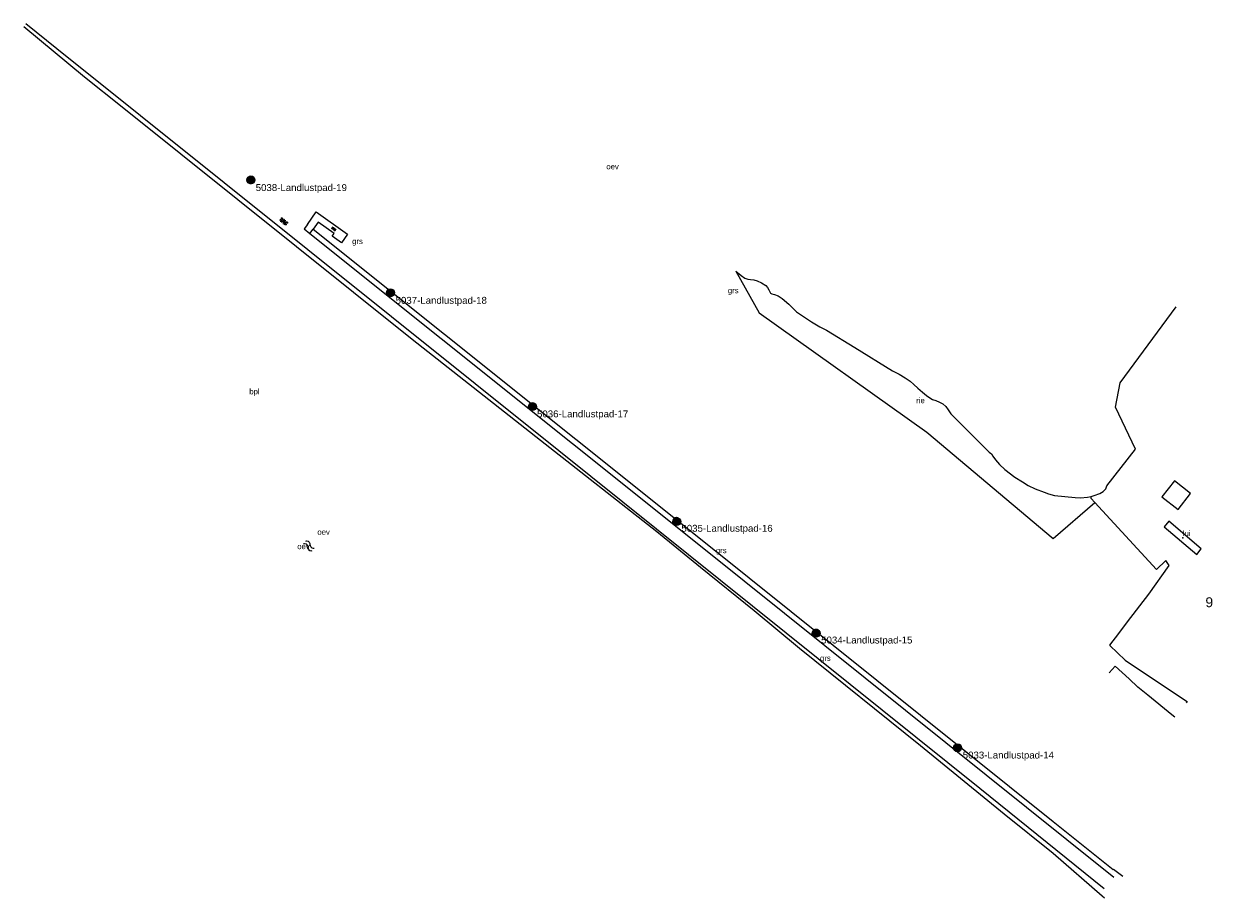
# Model space of a CAD drawing. Header units: metres. Extents: x 1500 to 3874, y -180 to 515.
# Tile 6 of 7: x 3207 to 3422, y -7 to 151. Entities that reach past the tile are written whole.
import ezdxf
from ezdxf.enums import TextEntityAlignment as Align

# ---------------------------------------------------------------- set-up
doc = ezdxf.new("R2010")
doc.units = ezdxf.units.M
for name, color, linetype in [('_PM-b-gbkn-symbool', 8, 'Continuous'), ('Berm_grn', 94, 'Continuous'), ('inventarisatie', 6, 'Continuous'), ('Label_Nummeraanduidingreeks', 7, 'Continuous'), ('Label_vlakobject', 7, 'Continuous'), ('Luifel', 20, 'Continuous'), ('Pand_hoofdgebouw', 1, 'Continuous'), ('Terrein_begroeid', 94, 'Continuous'), ('Terrein_onv', 34, 'Continuous'), ('Water', 5, 'Continuous'), ('Water_ondersteunend', 134, 'Continuous'), ('Wegdeel_gvh', 7, 'Continuous'), ('Wegdeel_ovh', 7, 'Continuous')]:
    doc.layers.add(name, color=color, linetype=linetype)
doc.styles.get("Standard").update_dxf_attribs({"font": 'arial.ttf'})

# ---------------------------------------------------------------- blocks, each defined once
blk = doc.blocks.new('GV4', base_point=(187044.501, 366869.112363))
at = {"layer": '_PM-b-gbkn-symbool'}
for points in [[(187044.501, 366869.143613), (187044.59475, 366869.206113)], [(187044.501, 366869.049863), (187044.751, 366869.206113)], [(187044.501, 366869.206113), (187044.8135, 366869.018613)], [(187044.501, 366869.112363), (187044.65725, 366869.018613)], [(187044.5635, 366869.018613), (187044.876, 366869.206113)], [(187044.626, 366869.206113), (187044.876, 366869.049863)], [(187044.71975, 366869.018613), (187044.876, 366869.112363)], [(187044.78225, 366869.206113), (187044.876, 366869.143613)]]:
    blk.add_lwpolyline(points, dxfattribs=at)
blk = doc.blocks.new('OV4', base_point=(187044.501, 366869.112363))
at = {"layer": '_PM-b-gbkn-symbool'}
for points in [[(187044.501, 366869.174863), (187044.9385, 366869.174863)], [(187044.501, 366869.112363), (187044.9385, 366869.112363)], [(187044.53225, 366869.174863), (187044.53225, 366869.112363)], [(187044.59475, 366869.206113), (187044.59475, 366869.174863)], [(187044.59475, 366869.112363), (187044.59475, 366869.049863)], [(187044.65725, 366869.174863), (187044.65725, 366869.112363)], [(187044.71975, 366869.206113), (187044.71975, 366869.174863)], [(187044.71975, 366869.112363), (187044.71975, 366869.049863)], [(187044.78225, 366869.174863), (187044.78225, 366869.112363)], [(187044.84475, 366869.206113), (187044.84475, 366869.174863)], [(187044.84475, 366869.112363), (187044.84475, 366869.049863)], [(187044.90725, 366869.174863), (187044.90725, 366869.112363)], [(187044.501, 366869.049863), (187044.9385, 366869.049863)], [(187044.53225, 366869.049863), (187044.53225, 366869.018613)], [(187044.65725, 366869.049863), (187044.65725, 366869.018613)], [(187044.78225, 366869.049863), (187044.78225, 366869.018613)], [(187044.90725, 366869.049863), (187044.90725, 366869.018613)]]:
    blk.add_lwpolyline(points, dxfattribs=at)
blk = doc.blocks.new('WATERSYMBOOL', base_point=(187044.501, 366869.112363))
at = {"layer": '_PM-b-gbkn-symbool'}
for points in [[(187044.001, 366869.262363), (187044.0635, 366869.324863), (187044.1885, 366869.387363), (187044.3135, 366869.387363), (187044.4385, 366869.324863), (187044.501, 366869.262363), (187044.5635, 366869.199863), (187044.6885, 366869.137363), (187044.8135, 366869.137363), (187044.9385, 366869.199863), (187045.001, 366869.262363)], [(187044.001, 366868.962363), (187044.0635, 366869.024863), (187044.1885, 366869.087363), (187044.3135, 366869.087363), (187044.4385, 366869.024863), (187044.501, 366868.962363), (187044.5635, 366868.899863), (187044.6885, 366868.837363), (187044.8135, 366868.837363), (187044.9385, 366868.899863), (187045.001, 366868.962363)]]:
    blk.add_lwpolyline(points, dxfattribs=at)
blk = doc.blocks.new('inventarisatie')
at = {"layer": 'inventarisatie'}
h = blk.add_hatch(color=256, dxfattribs=at)
h.dxf.hatch_style = 2
h.paths.add_polyline_path([(0.7, -0.05, 1), (-0.8, -0.05, 1)])
blk.add_attdef('NAME', (0.86, -2.01), '', height=1.25, dxfattribs=at)

msp = doc.modelspace()

# ---------------------------------------------------------------- linework, layer by layer
for centre in [(3248.22, 122.92), (3273.44, 102.53), (3299.14, 81.93), (3325.24, 61.13), (3350.44, 40.93), (3376.04, 20.23)]:
    msp.add_circle(centre, 0.72)
at = {"layer": 'Berm_grn'}
msp.add_line((3403.46, 33.77), (3404.56, 34.99), dxfattribs=at)
for points in [[(3402.63, -6.99), (3402.2, -6.64), (3393.36, 1.1), (3384.45, 8.22), (3369.33, 20.59), (3347.46, 38.15), (3339.27, 44.97), (3329.53, 52.8), (3321.67, 59.25), (3300.61, 75.8), (3277.36, 94.09), (3224.95, 136.1), (3218.08, 141.54), (3207.12, 150.64)], [(3259.46, 114.03), (3330.77, 57.02), (3353.51, 38.79), (3393.33, 6.88), (3404.18, -1.82), (3404.27, -1.71), (3405.94, -3), (3405.95, -3)]]:
    msp.add_lwpolyline(points, dxfattribs=at)
at = {"layer": 'Luifel'}
msp.add_lwpolyline([(3420.14, 56.23), (3414.26, 61.21), (3413.39, 60.18), (3419.31, 55.19), (3420.14, 56.23)], dxfattribs=at)
msp.add_point((3416.77, 58.21), dxfattribs=at)
at = {"layer": 'Pand_hoofdgebouw'}
msp.add_lwpolyline([(3415.92, 63.33), (3418.18, 66.23), (3415.29, 68.5), (3412.97, 65.61), (3415.92, 63.33)], dxfattribs=at)
at = {"layer": 'Terrein_begroeid'}
msp.add_line((3403.58, 38.77), (3405.21, 40.89), dxfattribs=at)
for points in [[(3335.94, 106.42), (3340.17, 98.89), (3370.46, 77.31), (3393.33, 58.07), (3400.9, 64.56)], [(3400.9, 64.56), (3400.24, 65.28), (3400.23, 65.69)], [(3406.81, 42.97), (3410.67, 48), (3414.32, 53.2), (3413.73, 54.12), (3412.05, 52.46), (3400.9, 64.56)]]:
    msp.add_lwpolyline(points, dxfattribs=at)
at = {"layer": 'Terrein_onv'}
msp.add_line((3405.21, 40.89), (3406.81, 42.97), dxfattribs=at)
at = {"layer": 'Water'}
msp.add_lwpolyline([(3403.07, 67.58), (3408.21, 74.2), (3404.6, 81.85), (3405.47, 86.24), (3415.59, 99.95)], dxfattribs=at)
at = {"layer": 'Water_ondersteunend'}
for points in [[(3335.94, 106.42), (3336.91, 105.63), (3337.57, 105.15), (3338.13, 104.98), (3338.61, 104.94), (3339.19, 104.85), (3339.77, 104.69), (3340.56, 104.31), (3341.36, 103.81), (3341.68, 103.48), (3341.91, 103.07), (3342.23, 102.43), (3342.47, 102.3), (3342.95, 102.2), (3343.61, 101.99), (3344.33, 101.49), (3345.54, 100.43), (3346.93, 99.08), (3348.53, 97.98), (3349.63, 97.23), (3351.15, 96.38), (3352.34, 95.75), (3357.44, 92.61), (3364.29, 88.42), (3365.48, 87.8), (3366.55, 87.1), (3367.44, 86.51), (3368.14, 85.95), (3368.88, 85.28), (3369.7, 84.52), (3370.41, 83.92), (3371.01, 83.49), (3371.52, 83.23), (3372.12, 83), (3372.76, 82.75), (3373.4, 82.42), (3373.92, 81.94), (3374.35, 81.35), (3374.81, 80.61), (3376, 79.45), (3381.79, 73.71), (3382.18, 73.36), (3382.45, 72.97), (3382.93, 72.31), (3383.65, 71.48), (3384.62, 70.58), (3386.41, 69.19), (3387.77, 68.31), (3388.83, 67.68), (3390.1, 67.07), (3391.68, 66.42), (3392.52, 66.15), (3393.58, 65.83), (3397.3, 65.48), (3398.29, 65.45), (3399.57, 65.54), (3400.23, 65.69)], [(3400.23, 65.69), (3400.77, 65.82), (3401.77, 66.23), (3402.37, 66.59), (3402.88, 67.07), (3403.07, 67.58)]]:
    msp.add_lwpolyline(points, dxfattribs=at)
at = {"layer": 'Wegdeel_gvh'}
msp.add_line((3257.84, 114.05), (3258.89, 113.21), dxfattribs=at)
for points in [[(3402.55, -5.29), (3380.09, 12.86), (3303.93, 73.94), (3213.1, 146.66), (3207.5, 151.17)], [(3258.89, 113.21), (3330.14, 56.24), (3395.8, 3.62), (3404.31, -3.21)]]:
    msp.add_lwpolyline(points, dxfattribs=at)
at = {"layer": 'Wegdeel_ovh'}
for p, q in [((3258.43, 114.85), (3257.84, 114.05)), ((3258.89, 113.21), (3259.46, 114.03)), ((3417.55, 28.56), (3417.38, 28.34))]:
    msp.add_line(p, q, dxfattribs=at)
for points in [[(3258.43, 114.85), (3260.03, 117.13), (3265.71, 113.12), (3264.61, 111.55), (3262.94, 112.73), (3263.29, 113.22), (3260.36, 115.29), (3259.46, 114.03)], [(3403.58, 38.77), (3403.56, 38.74), (3406.35, 36.06), (3407.69, 35.16), (3417.55, 28.56)], [(3415.37, 25.74), (3414.81, 26.16), (3410.45, 29.72), (3408.67, 31.18), (3407.06, 32.67), (3404.56, 34.99)]]:
    msp.add_lwpolyline(points, dxfattribs=at)

# ---------------------------------------------------------------- block references
at = {"layer": 'inventarisatie'}
for p, values in [((3248.22, 122.92), {'NAME': '5038-Landlustpad-19'}), ((3273.53, 102.53), {'NAME': '5037-Landlustpad-18'}), ((3299.11, 81.99), {'NAME': '5036-Landlustpad-17'}), ((3325.23, 61.3), {'NAME': '5035-Landlustpad-16'}), ((3350.51, 41.09), {'NAME': '5034-Landlustpad-15'}), ((3376.12, 20.29), {'NAME': '5033-Landlustpad-14'})]:
    msp.add_blockref('inventarisatie', p, dxfattribs=at).add_auto_attribs(values)
at = {"layer": 'Water', "xscale": 1.999999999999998, "yscale": 2, "rotation": 321.0776792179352}
msp.add_blockref('WATERSYMBOOL', (3258.71, 56.74), dxfattribs=at)
at = {"layer": 'Wegdeel_gvh', "xscale": 4, "yscale": 4, "rotation": 321.3588584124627}
msp.add_blockref('GV4', (3253.54, 115.89), dxfattribs=at)
at = {"layer": 'Wegdeel_ovh', "xscale": 2, "yscale": 2, "rotation": 324.7697380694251}
msp.add_blockref('OV4', (3262.84, 114.34), dxfattribs=at)

# ---------------------------------------------------------------- texts
at = {"layer": 'Label_Nummeraanduidingreeks'}
msp.add_text('9', height=1.8, dxfattribs=at).set_placement((3420.88, 45.1), align=Align.BOTTOM_LEFT)
at = {"layer": 'Label_vlakobject'}
for s, p in [('oev', (3312.51, 124.54)), ('grs', (3266.52, 111.03)), ('grs', (3334.49, 102.13)), ('bpl', (3247.92, 83.85)), ('rie', (3368.57, 82.24)), ('oev', (3260.24, 58.44)), ('lui', (3416.78, 58.2)), ('oev', (3256.6, 55.84)), ('grs', (3332.33, 55.12)), ('grs', (3351.16, 35.63))]:
    msp.add_text(s, height=1, dxfattribs=at).set_placement(p, align=Align.BOTTOM_LEFT)

doc.saveas('drawing.dxf')
